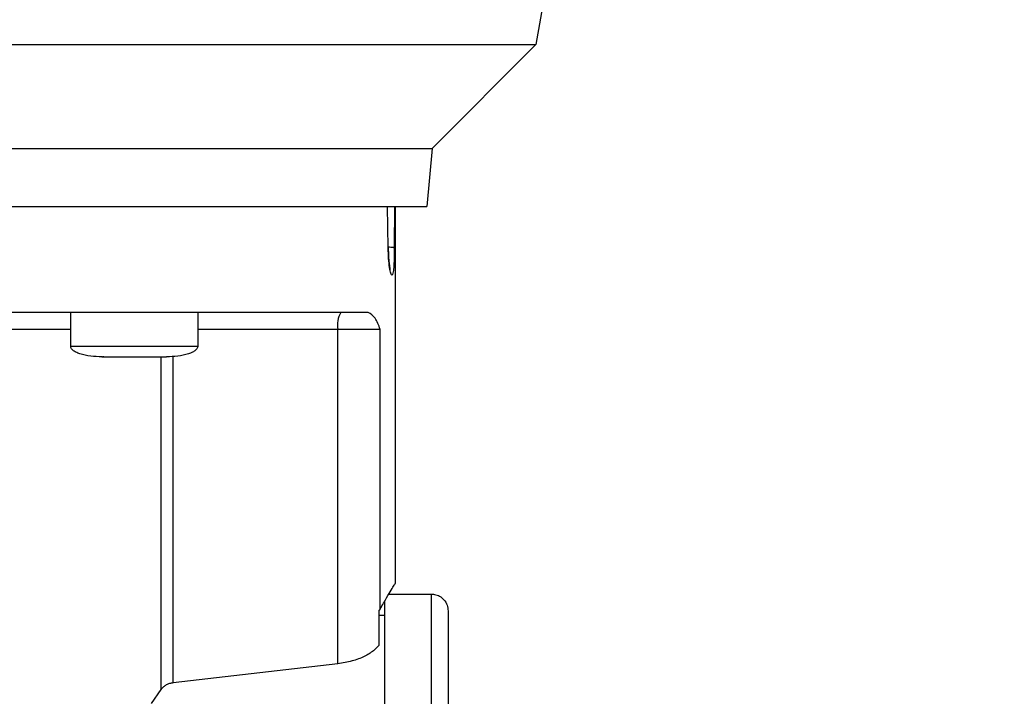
# Model space of a CAD drawing. Header units: inches. Extents: x 170 to 312, y 215 to 248.
# Tile 191 of 216: x 231.477 to 231.706, y 223.444 to 223.601. Entities that reach past the tile are written whole.
import ezdxf

# ---------------------------------------------------------------- set-up
doc = ezdxf.new("R2010")
doc.units = ezdxf.units.IN
doc.header["$LTSCALE"] = 0.25
doc.header["$MEASUREMENT"] = 0
doc.layers.add('ANNOTATIONS', color=1, linetype='Continuous')
doc.layers.add('STANDARD MOTOR RH', color=7, linetype='Continuous')
doc.styles.add('ARIAL', font='arial.ttf', dxfattribs={"height": 0.09375})
doc.dimstyles.new('STANDARD$0', dxfattribs={"dimtxt": 0.09375, "dimasz": 0.09375, "dimexe": 0.03125, "dimexo": 0.046875, "dimgap": 0.09, "dimtad": 0, "dimtih": 1, "dimtoh": 1, "dimdec": 4, "dimzin": 0, "dimdsep": 46, "dimtxsty": 'ARIAL', "dimcen": 0.09, "dimadec": 0, "dimazin": 0, "dimtfac": 1, "dimtdec": 4, "dimtofl": 0, "dimtmove": 0, "dimatfit": 1, "dimfxl": 1, "dimtolj": 1, "dimtzin": 0, "dimarcsym": 0})

# ---------------------------------------------------------------- blocks, each defined once
blk = doc.blocks.new('*D171')
at = {"layer": 'ANNOTATIONS', "color": 0, "lineweight": -2, "transparency": 16777216}
for p, q in [((230.62665, 223.58539), (230.62665, 225.15255)), ((231.72027, 224.57841), (231.72027, 225.15255)), ((230.7204, 225.1213), (230.88835, 225.1213)), ((231.62652, 225.1213), (231.45857, 225.1213))]:
    blk.add_line(p, q, dxfattribs=at)
at = {"layer": 'ANNOTATIONS', "color": 0, "transparency": 16777216}
for points in [[(230.7204, 225.13692), (230.7204, 225.10567), (230.62665, 225.1213)], [(231.62652, 225.13692), (231.62652, 225.10567), (231.72027, 225.1213)]]:
    blk.add_solid(points, dxfattribs=at)
at = {"layer": 'defpoints', "color": 0, "transparency": 16777216}
for p in [(230.62665, 225.1213), (231.72027, 224.53154), (230.62665, 223.53851)]:
    blk.add_point(p, dxfattribs=at)
at = {"layer": 'ANNOTATIONS', "color": 0, "transparency": 16777216, "insert": (231.17346, 225.1213), "char_height": 0.09375, "attachment_point": 5, "style": 'ARIAL'}
blk.add_mtext('\\A1;17 3/8"', dxfattribs=at)
blk = doc.blocks.new('*D186')
at = {"layer": 'ANNOTATIONS', "color": 0, "lineweight": -2, "transparency": 16777216}
for p, q in [((230.62665, 223.58539), (230.62665, 225.58626)), ((231.85002, 225.01166), (231.85002, 225.58626)), ((230.7204, 225.55501), (231.05724, 225.55501)), ((231.75627, 225.55501), (231.41943, 225.55501))]:
    blk.add_line(p, q, dxfattribs=at)
at = {"layer": 'ANNOTATIONS', "color": 0, "transparency": 16777216}
for points in [[(230.7204, 225.57064), (230.7204, 225.53939), (230.62665, 225.55501)], [(231.75627, 225.57064), (231.75627, 225.53939), (231.85002, 225.55501)]]:
    blk.add_solid(points, dxfattribs=at)
at = {"layer": 'defpoints', "color": 0, "transparency": 16777216}
for p in [(231.85002, 225.55501), (231.85002, 224.96478), (230.62665, 223.53851)]:
    blk.add_point(p, dxfattribs=at)
at = {"layer": 'ANNOTATIONS', "color": 0, "transparency": 16777216, "insert": (231.23834, 225.55501), "char_height": 0.09375, "attachment_point": 5, "style": 'ARIAL'}
blk.add_mtext('\\A1;20"', dxfattribs=at)

msp = doc.modelspace()

# ---------------------------------------------------------------- linework, layer by layer
at = {"layer": 'STANDARD MOTOR RH'}
for p, q in [((231.60845, 223.66118), (231.59687, 223.59551)), ((231.59687, 223.59551), (231.57272, 223.57136)), ((231.57272, 223.57136), (231.57154, 223.55783)), ((231.56253, 223.54821), (231.56241, 223.55783)), ((231.56399, 223.55783), (231.56395, 223.54821)), ((231.56416, 223.55783), (231.56416, 223.47021)), ((231.48875, 223.52535), (231.48875, 223.53322)), ((231.51828, 223.53322), (231.51828, 223.52535)), ((231.55081, 223.52929), (231.51828, 223.52929)), ((231.55081, 223.45157), (231.55081, 223.52929)), ((231.56069, 223.52929), (231.55081, 223.52929)), ((231.56069, 223.46432), (231.56069, 223.52929)), ((231.48875, 223.52535), (231.51828, 223.52535)), ((231.49648, 223.52289), (231.49614, 223.52289)), ((231.49808, 223.52289), (231.49818, 223.52289)), ((231.50885, 223.52289), (231.5109, 223.52289)), ((231.50974, 223.44559), (231.50974, 223.52289)), ((231.51253, 223.44712), (231.51253, 223.5231)), ((231.5627, 223.46777), (231.57253, 223.46777)), ((231.56069, 223.46432), (231.56047, 223.46399)), ((231.56047, 223.45599), (231.56047, 223.46399)), ((231.56047, 223.46285), (231.5617, 223.46285)), ((231.55081, 223.45157), (231.51253, 223.44712)), ((231.50751, 223.44229), (231.50974, 223.44559))]:
    msp.add_line(p, q, dxfattribs=at)
at = {"layer": 'STANDARD MOTOR RH', "flags": 128}
for points in [[(231.44162, 223.59551), (231.45402, 223.59551), (231.51209, 223.59551), (231.52253, 223.59551), (231.56604, 223.59551), (231.57271, 223.59551), (231.59588, 223.59551), (231.59676, 223.59551), (231.59687, 223.59551)], [(231.26032, 223.57136), (231.26423, 223.57136), (231.26726, 223.57136), (231.37048, 223.57136), (231.38176, 223.57136), (231.47359, 223.57136), (231.48429, 223.57136), (231.53103, 223.57136), (231.53865, 223.57136), (231.56881, 223.57136), (231.57098, 223.57136), (231.57272, 223.57136)], [(231.2615, 223.55783), (231.43963, 223.55783), (231.45102, 223.55783), (231.51317, 223.55783), (231.52196, 223.55783), (231.56082, 223.55783), (231.56465, 223.55783), (231.57154, 223.55783)], [(231.48875, 223.52929), (231.48484, 223.52929), (231.47695, 223.52929), (231.4013, 223.52929), (231.39154, 223.52929), (231.34429, 223.52929)], [(231.5617, 223.46628), (231.5617, 223.45663), (231.5617, 223.45188), (231.5617, 223.44639), (231.5617, 223.44022), (231.5617, 223.43342), (231.5617, 223.42608), (231.5617, 223.41827), (231.5617, 223.41007), (231.5617, 223.40157), (231.5617, 223.39286), (231.5617, 223.38403), (231.5617, 223.37518)], [(231.57253, 223.46777), (231.57253, 223.4637), (231.57253, 223.46058), (231.57253, 223.45188), (231.57253, 223.44639), (231.57253, 223.44022), (231.57253, 223.43342), (231.57253, 223.42608), (231.57253, 223.41827), (231.57253, 223.41007), (231.57253, 223.40157), (231.57253, 223.39286), (231.57253, 223.38403), (231.57253, 223.37518)]]:
    msp.add_lwpolyline(points, dxfattribs=at)
at = {"layer": 'STANDARD MOTOR RH'}
msp.add_arc((231.55699, 223.53024), 0.00625, 151.509, 188.7856, dxfattribs=at)
for points, knots in [([(231.56395, 223.54821), (231.5639, 223.54824), (231.5638, 223.54829), (231.56327, 223.54835), (231.56275, 223.54837), (231.56252, 223.54838)], [0, 0, 0, 0, 0.339383, 0.704701, 1, 1, 1, 1]), ([(231.56253, 223.54821), (231.56255, 223.54823), (231.56258, 223.54825), (231.56253, 223.54826), (231.56252, 223.54827)], [0, 0, 0, 0, 0.692047, 1, 1, 1, 1]), ([(231.56364, 223.54234), (231.56357, 223.54211), (231.56342, 223.54166), (231.56312, 223.5422), (231.56284, 223.54357), (231.5626, 223.54567), (231.56255, 223.54737), (231.56253, 223.54821)], [0, 0, 0, 0, 0.201335, 0.403283, 0.60423, 0.803424, 1, 1, 1, 1]), ([(231.56254, 223.54826), (231.56256, 223.54756), (231.56259, 223.54626), (231.56272, 223.54476), (231.56286, 223.54382), (231.56293, 223.54338), (231.563, 223.54316), (231.56297, 223.5432), (231.56297, 223.5432)], [0, 0, 0, 0, 0.2928406, 0.5381521, 0.7363882, 0.8871565, 0.9917378, 1, 1, 1, 1]), ([(231.56395, 223.54821), (231.56394, 223.54737), (231.56392, 223.54568), (231.56382, 223.54353), (231.5637, 223.54274), (231.56364, 223.54234)], [0, 0, 0, 0, 0.331518, 0.664673, 1, 1, 1, 1]), ([(231.5579, 223.53323), (231.55622, 223.53322), (231.55287, 223.53322), (231.54583, 223.53322), (231.53743, 223.53322), (231.5276, 223.53322), (231.51651, 223.53322), (231.50426, 223.53322), (231.49101, 223.53322), (231.47689, 223.53322), (231.46209, 223.53322), (231.44676, 223.53322), (231.43109, 223.53322), (231.41524, 223.53322), (231.39942, 223.53322), (231.38378, 223.53322), (231.36853, 223.53322), (231.35382, 223.53322), (231.33984, 223.53322), (231.32674, 223.53322), (231.31467, 223.53322), (231.30377, 223.53322), (231.29416, 223.53322), (231.28599, 223.53322), (231.2792, 223.53322), (231.27602, 223.53322), (231.27443, 223.53322)], [0, 0, 0, 0, 0.041665, 0.083331, 0.125, 0.166665, 0.208332, 0.249999, 0.291666, 0.333332, 0.374998, 0.416666, 0.458332, 0.499999, 0.541666, 0.583333, 0.625, 0.666666, 0.708333, 0.749999, 0.791667, 0.833333, 0.874999, 0.916667, 0.958333, 1, 1, 1, 1]), ([(231.56069, 223.52929), (231.56031, 223.53025), (231.55954, 223.53222), (231.55846, 223.53288), (231.5579, 223.53323)], [0, 0, 0, 0, 0.487287, 1, 1, 1, 1]), ([(231.49601, 223.52289), (231.49426, 223.52297), (231.49217, 223.52307), (231.48999, 223.52395), (231.48934, 223.52435), (231.48896, 223.52474), (231.48876, 223.52508), (231.48876, 223.52532), (231.48876, 223.52544)], [0, 0, 0, 0, 0.634796, 0.759276, 0.859391, 0.91315, 0.958637, 1, 1, 1, 1]), ([(231.51828, 223.52544), (231.51827, 223.52532), (231.51827, 223.52508), (231.51808, 223.52474), (231.5177, 223.52435), (231.51704, 223.52395), (231.51487, 223.52307), (231.51277, 223.52297), (231.51102, 223.52289)], [0, 0, 0, 0, 0.0413636, 0.0868523, 0.1406123, 0.2406893, 0.3651914, 1, 1, 1, 1]), ([(231.49601, 223.52289), (231.49613, 223.52289), (231.49635, 223.52289), (231.49809, 223.52289), (231.50057, 223.52289), (231.50253, 223.52289), (231.50352, 223.52289)], [0, 0, 0, 0, 0.249939, 0.499945, 0.749985, 1, 1, 1, 1]), ([(231.50352, 223.52289), (231.5045, 223.52289), (231.50647, 223.52289), (231.50895, 223.52289), (231.51068, 223.52289), (231.51091, 223.52289), (231.51102, 223.52289)], [0, 0, 0, 0, 0.250015, 0.500055, 0.750061, 1, 1, 1, 1]), ([(231.56069, 223.46432), (231.56121, 223.46522), (231.56223, 223.46699), (231.56331, 223.46882), (231.56395, 223.46989), (231.56422, 223.47034), (231.56415, 223.47022), (231.56415, 223.47021)], [0, 0, 0, 0, 0.250555, 0.492503, 0.740292, 0.985162, 1, 1, 1, 1]), ([(231.57221, 223.46776), (231.57259, 223.46776), (231.57337, 223.46776), (231.57452, 223.4673), (231.57557, 223.46646), (231.57632, 223.46525), (231.57642, 223.46429), (231.57646, 223.46384)], [0, 0, 0, 0, 0.173198, 0.362254, 0.559466, 0.788382, 1, 1, 1, 1]), ([(231.57646, 223.46384), (231.57646, 223.46384), (231.57646, 223.46384), (231.57646, 223.46354), (231.57646, 223.46221), (231.57646, 223.46001), (231.57646, 223.45696), (231.57646, 223.4531), (231.57646, 223.44847), (231.57646, 223.44311), (231.57646, 223.43709), (231.57646, 223.43048), (231.57646, 223.42333), (231.57646, 223.41573), (231.57646, 223.40777), (231.57646, 223.39952), (231.57646, 223.39108), (231.57646, 223.38254), (231.57646, 223.37685), (231.57646, 223.374)], [0, 0, 0, 0, 0.0000086, 0.0625119, 0.1250052, 0.1875142, 0.2500058, 0.3125075, 0.3750071, 0.4375116, 0.5000036, 0.5625093, 0.6250031, 0.6875077, 0.7500032, 0.8125056, 0.8750014, 0.9375015, 1, 1, 1, 1]), ([(231.56047, 223.45599), (231.56046, 223.45598), (231.56042, 223.45591), (231.56007, 223.45543), (231.55912, 223.45449), (231.55705, 223.45323), (231.55423, 223.45211), (231.55195, 223.45175), (231.55081, 223.45157)], [0, 0, 0, 0, 0.004541, 0.037698, 0.254588, 0.504364, 0.752364, 1, 1, 1, 1]), ([(231.51253, 223.44712), (231.51225, 223.44707), (231.51168, 223.44697), (231.51091, 223.44664), (231.51022, 223.44619), (231.50991, 223.4458), (231.50974, 223.44559)], [0, 0, 0, 0, 0.2217133, 0.4568267, 0.7127233, 1, 1, 1, 1])]:
    msp.add_open_spline(points, degree=3, knots=knots, dxfattribs=at)

# ---------------------------------------------------------------- dimensions: what is measured, and where the dimension line sits
at = {"layer": 'ANNOTATIONS'}
dim = msp.add_linear_dim(base=(231.85002, 225.55501), p1=(230.62665, 223.53851), p2=(231.85002, 224.96478), angle=180, text='20"', dimstyle='STANDARD$0', dxfattribs=at)
dim.commit()
dim.dimension.update_dxf_attribs({"geometry": '*D186', "text_midpoint": (231.23834, 225.55501), "dimtype": 160})
dim = msp.add_linear_dim(base=(230.62665, 225.1213), p1=(231.72027, 224.53154), p2=(230.62665, 223.53851), text='17 3/8"', dimstyle='STANDARD$0', dxfattribs=at)
dim.commit()
dim.dimension.update_dxf_attribs({"geometry": '*D171', "text_midpoint": (231.17346, 225.1213), "dimtype": 160})

doc.saveas('drawing.dxf')
